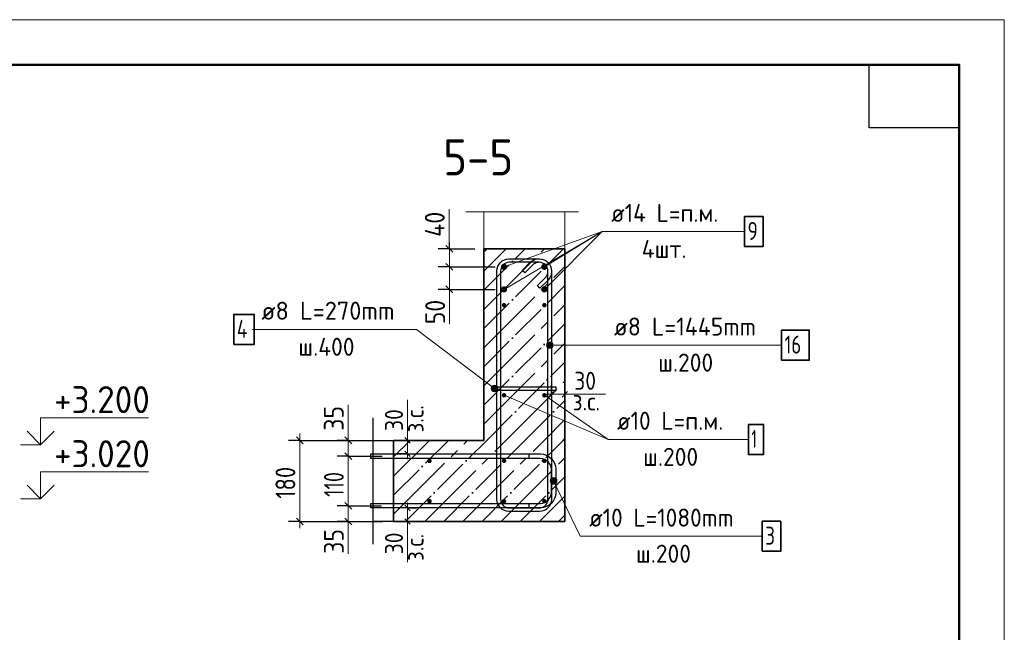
# Model space of a CAD drawing. Header units: millimetres. Extents: x -49773 to 2322955, y -3321 to 58485.
# Tile 52 of 256: x 205962 to 216889, y 34280 to 41075. Entities that reach past the tile are written whole.
import ezdxf

# ---------------------------------------------------------------- set-up
doc = ezdxf.new("R2010")
doc.units = ezdxf.units.MM
doc.linetypes.add('______11', pattern=[500, 400, -50, 0, -50])
doc.linetypes.add('______5', pattern=[1100, 800, -100, 100, -100])
for name, color, linetype, lineweight in [('Standard', 7, 'Continuous', 25), ('Арм.стержн. Арматура края', 96, 'Continuous', 35), ('Арм.стержн. вертикальными 1', 22, 'Continuous', 35), ('Арм.стержн. Доп. арматура', 180, 'Continuous', 35), ('Арм.стержн. Хомут', 240, 'Continuous', 35), ('Арм.стержн.горизонт. 1', 180, 'Continuous', 35), ('Высотная отметки_ общее', 7, 'Continuous', 13), ('Размерная линия_ общее', 7, 'Continuous', 13), ('Размерная линия_ общее_1', 7, 'Continuous', 13), ('Стена_ общее', 7, 'Continuous', 35)]:
    doc.layers.add(name, color=color, linetype=linetype, lineweight=lineweight)
doc.layers.add('Арм.стержн.Стяжки', color=7, linetype='Continuous', lineweight=35, true_color=0x501e0f)
doc.layers.add('Осевая линия_ общее', color=7, linetype='______5', lineweight=13, true_color=0xa0a0a0)
doc.styles.add('ISOCPEUR', font='txt')

msp = doc.modelspace()

# ---------------------------------------------------------------- hatches: boundary and pattern name
at = {"layer": 'Арм.стержн. Арматура края', "linetype": 'Continuous', "lineweight": 13, "transparency": 33554687}
for points in [[(211850.1, 35962), (211908.2, 35989.9), (211890.2, 35996.2)], [(211850.1, 35962), (211890.2, 35996.2), (211856.4, 35980)], [(211853.4, 35942.9), (211908.2, 35989.9), (211850.1, 35962)], [(211853.4, 35942.9), (211921.1, 35975.3), (211908.2, 35989.9)], [(211866.3, 35928.2), (211921.1, 35975.3), (211853.4, 35942.9)], [(211856.4, 35980), (211890.2, 35996.2), (211871.1, 35992.9)], [(211866.3, 35928.2), (211924.4, 35956.1), (211921.1, 35975.3)], [(211884.3, 35921.9), (211924.4, 35956.1), (211866.3, 35928.2)], [(211884.3, 35921.9), (211918.1, 35938.1), (211924.4, 35956.1)], [(211918.1, 35938.1), (211884.3, 35921.9), (211903.5, 35925.2)]]:
    msp.add_hatch(color=7, dxfattribs=at).paths.add_polyline_path(points)
at = {"layer": 'Арм.стержн. вертикальными 1', "linetype": 'Continuous', "lineweight": 50, "transparency": 33554687}
for points in [[(211362.3, 37908.9), (211360.3, 37918.5), (211354.9, 37926.6), (211346.8, 37932), (211337.2, 37933.9), (211327.7, 37932), (211319.6, 37926.6), (211314.2, 37918.5), (211312.2, 37908.9), (211314.2, 37899.3), (211319.6, 37891.2), (211327.7, 37885.8), (211337.2, 37883.9), (211346.8, 37885.8), (211354.9, 37891.2), (211360.3, 37899.3)], [(211809.9, 37908.9), (211808, 37918.5), (211802.6, 37926.6), (211794.5, 37932), (211784.9, 37933.9), (211775.3, 37932), (211767.2, 37926.6), (211761.8, 37918.5), (211759.9, 37908.9), (211761.8, 37899.3), (211767.2, 37891.2), (211775.3, 37885.8), (211784.9, 37883.9), (211794.5, 37885.8), (211802.6, 37891.2), (211808, 37899.3)], [(211362.3, 36908.9), (211360.3, 36918.5), (211354.9, 36926.6), (211346.8, 36932), (211337.2, 36933.9), (211327.7, 36932), (211319.6, 36926.6), (211314.2, 36918.5), (211312.2, 36908.9), (211314.2, 36899.3), (211319.6, 36891.2), (211327.7, 36885.8), (211337.2, 36883.9), (211346.8, 36885.8), (211354.9, 36891.2), (211360.3, 36899.3)], [(211809.9, 36908.9), (211808, 36918.5), (211802.6, 36926.6), (211794.5, 36932), (211784.9, 36933.9), (211775.3, 36932), (211767.2, 36926.6), (211761.8, 36918.5), (211759.9, 36908.9), (211761.8, 36899.3), (211767.2, 36891.2), (211775.3, 36885.8), (211784.9, 36883.9), (211794.5, 36885.8), (211802.6, 36891.2), (211808, 36899.3)], [(210534.8, 36181.6), (210532.9, 36191.1), (210527.4, 36199.2), (210519.3, 36204.7), (210509.8, 36206.6), (210500.2, 36204.7), (210492.1, 36199.2), (210486.7, 36191.1), (210484.8, 36181.6), (210486.7, 36172), (210492.1, 36163.9), (210500.2, 36158.5), (210509.8, 36156.6), (210519.3, 36158.5), (210527.4, 36163.9), (210532.9, 36172)], [(211362.3, 36181.6), (211360.3, 36191.1), (211354.9, 36199.2), (211346.8, 36204.7), (211337.2, 36206.6), (211327.7, 36204.7), (211319.6, 36199.2), (211314.2, 36191.1), (211312.2, 36181.6), (211314.2, 36172), (211319.6, 36163.9), (211327.7, 36158.5), (211337.2, 36156.6), (211346.8, 36158.5), (211354.9, 36163.9), (211360.3, 36172)], [(211809.9, 36181.6), (211808, 36191.1), (211802.6, 36199.2), (211794.5, 36204.7), (211784.9, 36206.6), (211775.3, 36204.7), (211767.2, 36199.2), (211761.8, 36191.1), (211759.9, 36181.6), (211761.8, 36172), (211767.2, 36163.9), (211775.3, 36158.5), (211784.9, 36156.6), (211794.5, 36158.5), (211802.6, 36163.9), (211808, 36172)], [(210534.8, 35733.9), (210532.9, 35743.5), (210527.4, 35751.6), (210519.3, 35757), (210509.8, 35758.9), (210500.2, 35757), (210492.1, 35751.6), (210486.7, 35743.5), (210484.8, 35733.9), (210486.7, 35724.3), (210492.1, 35716.2), (210500.2, 35710.8), (210509.8, 35708.9), (210519.3, 35710.8), (210527.4, 35716.2), (210532.9, 35724.3)], [(211362.3, 35733.9), (211360.3, 35743.5), (211354.9, 35751.6), (211346.8, 35757), (211337.2, 35758.9), (211327.7, 35757), (211319.6, 35751.6), (211314.2, 35743.5), (211312.2, 35733.9), (211314.2, 35724.3), (211319.6, 35716.2), (211327.7, 35710.8), (211337.2, 35708.9), (211346.8, 35710.8), (211354.9, 35716.2), (211360.3, 35724.3)], [(211809.9, 35733.9), (211808, 35743.5), (211802.6, 35751.6), (211794.5, 35757), (211784.9, 35758.9), (211775.3, 35757), (211767.2, 35751.6), (211761.8, 35743.5), (211759.9, 35733.9), (211761.8, 35724.3), (211767.2, 35716.2), (211775.3, 35710.8), (211784.9, 35708.9), (211794.5, 35710.8), (211802.6, 35716.2), (211808, 35724.3)]]:
    msp.add_hatch(color=4, dxfattribs=at).paths.add_polyline_path(points)
at = {"layer": 'Арм.стержн. Доп. арматура', "linetype": 'Continuous', "lineweight": 50, "transparency": 33554687}
for points in [[(211372.2, 38334.1), (211369.6, 38347.4), (211362, 38358.8), (211350.6, 38366.4), (211337.2, 38369.1), (211323.9, 38366.4), (211312.5, 38358.8), (211304.9, 38347.4), (211302.2, 38334.1), (211304.9, 38320.7), (211312.5, 38309.3), (211323.9, 38301.7), (211337.2, 38299), (211350.6, 38301.7), (211362, 38309.3), (211369.6, 38320.7)], [(211819.9, 38334.1), (211817.2, 38347.4), (211809.7, 38358.8), (211798.3, 38366.4), (211784.9, 38369.1), (211771.5, 38366.4), (211760.2, 38358.8), (211752.6, 38347.4), (211749.9, 38334.1), (211752.6, 38320.7), (211760.2, 38309.3), (211771.5, 38301.7), (211784.9, 38299), (211798.3, 38301.7), (211809.7, 38309.3), (211817.2, 38320.7)], [(211372.2, 38084.1), (211369.6, 38097.4), (211362, 38108.8), (211350.6, 38116.4), (211337.2, 38119.1), (211323.9, 38116.4), (211312.5, 38108.8), (211304.9, 38097.4), (211302.2, 38084.1), (211304.9, 38070.7), (211312.5, 38059.3), (211323.9, 38051.7), (211337.2, 38049.1), (211350.6, 38051.7), (211362, 38059.3), (211369.6, 38070.7)], [(211819.9, 38084.1), (211817.2, 38097.4), (211809.7, 38108.8), (211798.3, 38116.4), (211784.9, 38119.1), (211771.5, 38116.4), (211760.2, 38108.8), (211752.6, 38097.4), (211749.9, 38084.1), (211752.6, 38070.7), (211760.2, 38059.3), (211771.5, 38051.7), (211784.9, 38049.1), (211798.3, 38051.7), (211809.7, 38059.3), (211817.2, 38070.7)]]:
    msp.add_hatch(color=7, dxfattribs=at).paths.add_polyline_path(points)
at = {"layer": 'Арм.стержн. Хомут', "linetype": 'Continuous', "lineweight": 13, "transparency": 33554687}
for points in [[(211812.7, 37446), (211812.7, 37483.5), (211807.4, 37464.8)], [(211826.2, 37432.5), (211826.2, 37497), (211812.7, 37483.5)], [(211826.2, 37432.5), (211812.7, 37483.5), (211812.7, 37446)], [(211844.9, 37427.3), (211844.9, 37502.3), (211826.2, 37497)], [(211844.9, 37427.3), (211826.2, 37497), (211826.2, 37432.5)], [(211863.7, 37432.5), (211863.7, 37497), (211844.9, 37502.3)], [(211863.7, 37432.5), (211844.9, 37502.3), (211844.9, 37427.3)], [(211877.2, 37446), (211877.2, 37483.5), (211863.7, 37497)], [(211877.2, 37446), (211863.7, 37497), (211863.7, 37432.5)], [(211877.2, 37483.5), (211877.2, 37446), (211882.4, 37464.8)]]:
    msp.add_hatch(color=7, dxfattribs=at).paths.add_polyline_path(points)
at = {"layer": 'Арм.стержн.Стяжки', "linetype": 'Continuous', "lineweight": 13, "transparency": 33554687}
for points in [[(211195.2, 36988.4), (211217.8, 37018.3), (211202.3, 37006.6)], [(211217.8, 37018.3), (211195.2, 36988.4), (211197.8, 36969.5)], [(211217.8, 37018.3), (211197.8, 36969.5), (211236.8, 37021)], [(211236.8, 37021), (211197.8, 36969.5), (211209.6, 36954)], [(211236.8, 37021), (211209.6, 36954), (211254.9, 37013.8)], [(211254.9, 37013.8), (211209.6, 36954), (211227.7, 36946.9)], [(211254.9, 37013.8), (211227.7, 36946.9), (211266.7, 36998.3)], [(211266.7, 36998.3), (211227.7, 36946.9), (211246.7, 36949.5)], [(211266.7, 36998.3), (211246.7, 36949.5), (211269.3, 36979.4)], [(211269.3, 36979.4), (211246.7, 36949.5), (211262.2, 36961.3)]]:
    msp.add_hatch(color=7, dxfattribs=at).paths.add_polyline_path(points)

# ---------------------------------------------------------------- linework, layer by layer
at = {"layer": 'Standard', "color": 7, "linetype": 'Continuous', "lineweight": 13, "transparency": 33554687}
for p, q in [((210912.2, 38944.5), (212162.3, 38944.5)), ((210265.7, 36409.1), (210265.7, 36859.1)), ((212012.2, 36919.7), (212462.3, 36919.7)), ((210265.7, 35509.1), (210265.7, 35059.1))]:
    msp.add_line(p, q, dxfattribs=at)
at = {"layer": 'Standard', "color": 253, "linetype": '______11', "lineweight": 35, "true_color": 0xababab, "transparency": 33554687}
for p, q in [((211112.2, 37649.3), (211997, 38534.1)), ((211112.2, 38073.6), (211572.7, 38534.1)), ((211112.2, 38497.9), (211148.4, 38534.1)), ((211112.2, 37225.1), (212012.2, 38125.1)), ((211112.2, 36800.8), (212012.2, 37700.8)), ((211144.8, 36409.1), (212012.2, 37276.5)), ((211569, 36409.1), (212012.2, 36852.3)), ((210112.2, 36225.1), (210296.2, 36409.1)), ((210112.2, 35800.8), (210720.5, 36409.1)), ((210244.8, 35509.1), (211144.8, 36409.1)), ((210669, 35509.1), (211569, 36409.1)), ((211093.3, 35509.1), (211993.3, 36409.1)), ((211993.3, 36409.1), (212012.2, 36428)), ((211517.5, 35509.1), (212012.2, 36003.7)), ((211941.8, 35509.1), (212012.2, 35579.5))]:
    msp.add_line(p, q, dxfattribs=at)
at = {"layer": 'Standard', "color": 253, "linetype": '______5', "lineweight": 35, "true_color": 0xababab, "transparency": 33554687}
for p, q in [((211112.2, 37861.5), (211784.8, 38534.1)), ((211112.2, 38285.7), (211360.6, 38534.1)), ((211112.2, 37437.2), (212012.2, 38337.2)), ((211112.2, 37012.9), (212012.2, 37912.9)), ((211112.2, 36588.7), (212012.2, 37488.7)), ((211356.9, 36409.1), (212012.2, 37064.4)), ((211781.2, 36409.1), (212012.2, 36640.1)), ((210112.2, 36012.9), (210508.4, 36409.1)), ((210112.2, 35588.7), (210932.6, 36409.1)), ((210456.9, 35509.1), (211356.9, 36409.1)), ((210881.1, 35509.1), (211781.1, 36409.1)), ((211305.4, 35509.1), (212012.2, 36215.9)), ((211729.7, 35509.1), (212012.2, 35791.6))]:
    msp.add_line(p, q, dxfattribs=at)
at = {"layer": 'Standard', "color": 7, "linetype": 'Continuous', "lineweight": 35, "transparency": 33554687}
for p, q in [((211112.2, 38534.1), (211112.2, 36409.1)), ((212012.2, 38534.1), (211112.2, 38534.1)), ((212012.2, 36409.1), (212012.2, 38534.1)), ((210112.2, 36409.1), (210112.2, 35509.1)), ((211112.2, 36409.1), (210112.2, 36409.1)), ((212012.2, 35509.1), (212012.2, 36409.1)), ((210112.2, 35509.1), (212012.2, 35509.1))]:
    msp.add_line(p, q, dxfattribs=at)
at = {"layer": 'Standard', "color": 7, "linetype": 'Continuous', "lineweight": 25, "transparency": 33554687}
msp.add_line((209885.2, 35259.1), (209885.2, 36659.1), dxfattribs=at)
at = {"layer": 'Standard', "color": 7, "linetype": 'Continuous', "lineweight": 13, "transparency": 33554687}
msp.add_lwpolyline([(187189, -924.6), (216889, -924.6), (216889, 41075.4), (187189, 41075.4), (187189, -924.6)], close=True, dxfattribs=at)
at = {"layer": 'Standard', "color": 7, "linetype": 'Continuous', "lineweight": 50, "transparency": 33554687}
msp.add_lwpolyline([(189189, 40575.4), (216389, 40575.4), (216389, -424.6), (189189, -424.6), (189189, 40575.4)], close=True, dxfattribs=at)
at = {"layer": 'Standard', "color": 7, "linetype": 'Continuous', "lineweight": 25, "transparency": 33554687}
msp.add_lwpolyline([(216389, 40575.4), (216389, 39875.4), (215389, 39875.4), (215389, 40575.4), (216389, 40575.4)], close=True, dxfattribs=at)
at = {"layer": 'Standard', "color": 7, "linetype": 'Continuous', "lineweight": 13, "transparency": 33554687}
msp.add_lwpolyline([(211112.2, 38534.1), (212012.2, 38534.1), (212012.2, 38944.5), (211112.2, 38944.5), (211112.2, 38534.1)], dxfattribs=at)
at = {"layer": 'Арм.стержн. Арматура края', "color": 7, "linetype": 'Continuous', "lineweight": 13, "transparency": 33554687}
for p, q in [((211871.1, 35992.9), (211871.1, 35992.9)), ((212181.3, 35345.2), (211887.3, 35959.1)), ((211921.1, 35975.3), (211921.1, 35975.3)), ((211853.4, 35942.9), (211853.4, 35942.9)), ((211903.5, 35925.2), (211903.5, 35925.2)), ((212181.3, 35345.2), (214201.3, 35345.2))]:
    msp.add_line(p, q, dxfattribs=at)
at = {"layer": 'Арм.стержн. Арматура края', "color": 4, "linetype": 'Continuous', "lineweight": 25, "transparency": 33554687}
msp.add_lwpolyline([(209860.2, 35709.1), (211742.1, 35709.1), (211764.7, 35712.2), (211787.5, 35719.7), (211808.5, 35731.5), (211825.6, 35745.7), (211839.8, 35762.8), (211851.6, 35783.8), (211859.1, 35806.7), (211862.3, 35829.2), (211862.3, 36088.9), (211859.1, 36111.5), (211851.6, 36134.3), (211839.8, 36155.3), (211825.6, 36172.4), (211808.5, 36186.6), (211787.5, 36198.4), (211764.7, 36205.9), (211742.1, 36209.1), (209860.2, 36209.1), (209860.2, 36259.1), (211745.5, 36259.1), (211776, 36254.8), (211807.8, 36244.3), (211837, 36228), (211861.1, 36207.9), (211881.2, 36183.8), (211897.5, 36154.6), (211908, 36122.8), (211912.2, 36092.3), (211912.2, 35825.8), (211908, 35795.3), (211897.5, 35763.5), (211881.2, 35734.3), (211861.1, 35710.2), (211837, 35690.1), (211807.8, 35673.8), (211776, 35663.3), (211745.5, 35659.1), (209860.2, 35659.1), (209860.2, 35709.1)], dxfattribs=at)
at = {"layer": 'Арм.стержн. Арматура края', "color": 7, "linetype": 'Continuous', "lineweight": 35, "transparency": 33554687}
msp.add_lwpolyline([(214201.3, 35178.5), (214408, 35178.5), (214408, 35511.8), (214201.3, 35511.8), (214201.3, 35178.5)], dxfattribs=at)
at = {"layer": 'Арм.стержн. Арматура края', "color": 7, "linetype": 'Continuous', "lineweight": 13, "transparency": 33554687}
msp.add_circle((211887.3, 35959.1), 37.5, dxfattribs=at)
at = {"layer": 'Арм.стержн. вертикальными 1', "color": 7, "linetype": 'Continuous', "lineweight": 13, "transparency": 33554687}
for q in [(211784.9, 36908.9), (214051.1, 36419.6)]:
    msp.add_line((212491, 36419.6), q, dxfattribs=at)
at = {"layer": 'Арм.стержн. вертикальными 1', "color": 7, "linetype": 'Continuous', "lineweight": 35, "transparency": 33554687}
msp.add_lwpolyline([(214051.1, 36253), (214217.7, 36253), (214217.7, 36586.3), (214051.1, 36586.3), (214051.1, 36253)], dxfattribs=at)
at = {"layer": 'Арм.стержн. Доп. арматура', "color": 7, "linetype": 'Continuous', "lineweight": 13, "transparency": 33554687}
for q in [(211337.2, 38084.1), (211337.2, 38334.1), (211784.9, 38334.1), (211784.9, 38084.1), (214005.5, 38725.6)]:
    msp.add_line((212425.5, 38725.6), q, dxfattribs=at)
at = {"layer": 'Арм.стержн. Доп. арматура', "color": 7, "linetype": 'Continuous', "lineweight": 35, "transparency": 33554687}
msp.add_lwpolyline([(214005.5, 38558.9), (214212.2, 38558.9), (214212.2, 38892.3), (214005.5, 38892.3), (214005.5, 38558.9)], dxfattribs=at)
at = {"layer": 'Арм.стержн. Хомут', "color": 7, "linetype": 'Continuous', "lineweight": 13, "transparency": 33554687}
for p, q in [((211844.9, 37502.3), (211844.9, 37502.3)), ((211807.4, 37464.8), (211807.4, 37464.8)), ((212457.6, 37464.8), (211844.9, 37464.8)), ((211844.9, 37427.3), (211844.9, 37427.3)), ((211882.4, 37464.8), (211882.4, 37464.8)), ((212457.6, 37464.8), (214417.6, 37464.8))]:
    msp.add_line(p, q, dxfattribs=at)
at = {"layer": 'Арм.стержн. Хомут', "color": 40, "linetype": 'Continuous', "lineweight": 25, "transparency": 33554687}
msp.add_lwpolyline([(211707.7, 38125.4), (211797, 38214.7), (211803.1, 38221.8), (211808.6, 38229.4), (211813.4, 38237.5), (211817.3, 38245.8), (211820.4, 38254.4), (211822.7, 38263.5), (211824.2, 38272.7), (211824.9, 38282.1), (211824.9, 38287.9), (211822.4, 38306), (211816.3, 38324.3), (211807, 38341.1), (211795.6, 38354.7), (211781.9, 38366.1), (211765.1, 38375.5), (211746.8, 38381.5), (211728.7, 38384.1), (211393.4, 38384.1), (211375.3, 38381.5), (211357, 38375.5), (211340.2, 38366.1), (211326.6, 38354.7), (211315.2, 38341.1), (211305.8, 38324.3), (211299.8, 38306), (211297.2, 38287.9), (211297.2, 35755.1), (211299.8, 35737), (211305.8, 35718.7), (211315.2, 35701.9), (211326.6, 35688.3), (211340.2, 35676.9), (211357, 35667.5), (211375.3, 35661.4), (211393.4, 35658.9), (211728.7, 35658.9), (211746.8, 35661.4), (211765.1, 35667.5), (211781.9, 35676.9), (211795.6, 35688.3), (211807, 35701.9), (211816.3, 35718.7), (211822.4, 35737), (211824.9, 35755.1), (211824.9, 38287.9), (211822.4, 38306), (211816.3, 38324.3), (211807, 38341.1), (211795.6, 38354.7), (211781.9, 38366.1), (211765.1, 38375.5), (211746.8, 38381.5), (211728.7, 38384.1), (211723, 38384.1), (211713.6, 38383.4), (211704.3, 38381.9), (211695.3, 38379.5), (211686.6, 38376.4), (211678.3, 38372.5), (211670.3, 38367.8), (211662.7, 38362.3), (211655.5, 38356.1), (211566.2, 38266.8), (211538, 38295.1), (211628.3, 38385.4), (211637.8, 38393.7), (211648.4, 38401.3), (211659.7, 38408), (211671.3, 38413.4), (211683.4, 38417.8), (211696.1, 38421.1), (211709, 38423.2), (211721.6, 38424.1), (211731.5, 38424.1), (211755.9, 38420.7), (211781.3, 38412.3), (211804.7, 38399.2), (211824, 38383.1), (211840, 38363.9), (211853.1, 38340.5), (211861.5, 38315.1), (211864.9, 38290.7), (211864.9, 35752.3), (211861.5, 35727.9), (211853.1, 35702.5), (211840, 35679.1), (211824, 35659.9), (211804.7, 35643.8), (211781.3, 35630.7), (211755.9, 35622.3), (211731.5, 35618.9), (211390.6, 35618.9), (211366.2, 35622.3), (211340.8, 35630.7), (211317.5, 35643.8), (211298.2, 35659.9), (211282.1, 35679.1), (211269, 35702.5), (211260.6, 35727.9), (211257.3, 35752.3), (211257.3, 38290.7), (211260.6, 38315.1), (211269, 38340.5), (211282.1, 38363.9), (211298.2, 38383.1), (211317.5, 38399.2), (211340.8, 38412.3), (211366.2, 38420.7), (211390.6, 38424.1), (211731.5, 38424.1), (211755.9, 38420.7), (211781.3, 38412.3), (211804.7, 38399.2), (211824, 38383.1), (211840, 38363.9), (211853.1, 38340.5), (211861.5, 38315.1), (211864.9, 38290.7), (211864.9, 38280.7), (211864, 38268.1), (211861.9, 38255.2), (211858.6, 38242.6), (211854.3, 38230.5), (211848.8, 38218.8), (211842.2, 38207.5), (211834.5, 38196.9), (211826.3, 38187.4), (211736, 38097.1), (211707.7, 38125.4)], dxfattribs=at)
at = {"layer": 'Арм.стержн. Хомут', "color": 7, "linetype": 'Continuous', "lineweight": 35, "transparency": 33554687}
msp.add_lwpolyline([(214417.6, 37298.1), (214724.3, 37298.1), (214724.3, 37631.5), (214417.6, 37631.5), (214417.6, 37298.1)], dxfattribs=at)
at = {"layer": 'Арм.стержн. Хомут', "color": 7, "linetype": 'Continuous', "lineweight": 13, "transparency": 33554687}
msp.add_circle((211844.9, 37464.8), 37.5, dxfattribs=at)
at = {"layer": 'Арм.стержн.горизонт. 1', "color": 4, "linetype": 'Continuous', "lineweight": 25, "transparency": 33554687}
for points in [[(209860.2, 36259.1), (211612.2, 36259.1), (211612.2, 36209.1), (209860.2, 36209.1), (209860.2, 36259.1)], [(209860.2, 35709.1), (211612.2, 35709.1), (211612.2, 35659), (209860.2, 35659.1), (209860.2, 35709.1)]]:
    msp.add_lwpolyline(points, dxfattribs=at)
at = {"layer": 'Арм.стержн.Стяжки', "color": 7, "linetype": 'Continuous', "lineweight": 13, "transparency": 33554687}
for p, q in [((208544.6, 37640.4), (210364.6, 37640.4)), ((210364.6, 37640.4), (211232.2, 36983.9)), ((211202.3, 37006.6), (211202.3, 37006.6)), ((211209.6, 36954), (211209.6, 36954)), ((211254.9, 37013.8), (211254.9, 37013.8)), ((211262.2, 36961.3), (211262.2, 36961.3))]:
    msp.add_line(p, q, dxfattribs=at)
at = {"layer": 'Арм.стержн.Стяжки', "color": 7, "linetype": 'Continuous', "lineweight": 35, "transparency": 33554687}
msp.add_lwpolyline([(208337.9, 37473.7), (208564.6, 37473.7), (208564.6, 37807), (208337.9, 37807), (208337.9, 37473.7)], dxfattribs=at)
at = {"layer": 'Арм.стержн.Стяжки', "color": 40, "linetype": 'Continuous', "lineweight": 25, "transparency": 33554687}
msp.add_lwpolyline([(211212.2, 37003.9), (211912.2, 37003.9), (211912.2, 36963.9), (211212.2, 36963.9), (211212.2, 37003.9)], dxfattribs=at)
at = {"layer": 'Арм.стержн.Стяжки', "color": 7, "linetype": 'Continuous', "lineweight": 13, "transparency": 33554687}
msp.add_circle((211232.2, 36983.9), 37.5, dxfattribs=at)
at = {"layer": 'Высотная отметки_ общее', "color": 7, "linetype": 'Continuous', "lineweight": 13, "transparency": 33554687}
for p, q in [((206193.1, 36360.8), (206193.1, 36660.8)), ((206193.1, 36660.8), (207393.1, 36660.8)), ((206193.1, 36360.8), (206043.2, 36510.8)), ((206193.1, 36360.8), (206343.2, 36510.8)), ((206193.1, 36360.8), (205972.7, 36360.8)), ((206193.1, 36360.8), (206193.1, 36360.8)), ((206193.1, 36360.8), (206193.1, 36360.8)), ((206193.1, 36360.8), (206193.1, 36360.8)), ((206193.1, 36360.8), (206193.1, 36360.8)), ((206193.1, 35760.8), (206193.1, 36060.8)), ((206193.1, 36060.8), (207393.1, 36060.8)), ((206193.1, 35760.8), (206043.2, 35910.8)), ((206193.1, 35760.8), (206343.2, 35910.8)), ((206193.1, 35760.8), (205972.7, 35760.8)), ((206193.1, 35760.8), (206193.1, 35760.8)), ((206193.1, 35760.8), (206193.1, 35760.8)), ((206193.1, 35760.8), (206193.1, 35760.8)), ((206193.1, 35760.8), (206193.1, 35760.8))]:
    msp.add_line(p, q, dxfattribs=at)
at = {"layer": 'Осевая линия_ общее', "color": 7, "linetype": 'Continuous', "lineweight": 13, "transparency": 33554687}
msp.add_line((211337.2, 36908.9), (212491, 36419.6), dxfattribs=at)
at = {"layer": 'Размерная линия_ общее', "color": 7, "linetype": 'Continuous', "lineweight": 13, "transparency": 33554687}
for p, q in [((210728.1, 38666.7), (210728.1, 38974.7)), ((210730.1, 38434.1), (210728.1, 38666.7)), ((210730.1, 38534.1), (210730.1, 38609.1)), ((210730.1, 38334.1), (210730.1, 38534.1)), ((210730.1, 38084.1), (210730.1, 38334.1)), ((210730.1, 38209.1), (210732.9, 37983.1)), ((210730.1, 38084.1), (210730.1, 38009.1)), ((210732.9, 37983.1), (210732.9, 37697.1)), ((209607.9, 36516.4), (209607.9, 36802.4)), ((209608.8, 36321.6), (209607.9, 36516.4)), ((209071, 36409.1), (209071, 36484.1)), ((209608.8, 36409.1), (209608.8, 36484.1)), ((209608.8, 36234.1), (209608.8, 36409.1)), ((209608.8, 35684.1), (209608.8, 36234.1)), ((209608.8, 35509.1), (209608.8, 35684.1)), ((209608.8, 35596.6), (209608.6, 35437.6)), ((209071, 35509.1), (209071, 35434.1)), ((209608.6, 35437.6), (209608.6, 35151.6)), ((209608.8, 35509.1), (209608.8, 35434.1))]:
    msp.add_line(p, q, dxfattribs=at)
at = {"layer": 'Размерная линия_ общее', "color": 253, "linetype": 'Continuous', "lineweight": -3, "true_color": 0xa0a0a0, "transparency": 33554687}
for p, q in [((210730.1, 38534.1), (210605.1, 38534.1)), ((210730.1, 38534.1), (210855.1, 38534.1)), ((210730.1, 38534.1), (211012.2, 38534.1)), ((210730.1, 38334.1), (210605.1, 38334.1)), ((210730.1, 38334.1), (210855.1, 38334.1)), ((210730.1, 38334.1), (211237.2, 38334.1)), ((210730.1, 38084.1), (210605.1, 38084.1)), ((210730.1, 38084.1), (210855.1, 38084.1)), ((210730.1, 38084.1), (211237.2, 38084.1)), ((209071, 36409.1), (208946, 36409.1)), ((209071, 36409.1), (209196, 36409.1)), ((209071, 36409.1), (209956.6, 36409.1)), ((209608.8, 36409.1), (209483.8, 36409.1)), ((209608.8, 36409.1), (209733.8, 36409.1)), ((209608.8, 36409.1), (209998.2, 36409.1)), ((209608.8, 36234.1), (209483.8, 36234.1)), ((209608.8, 36234.1), (209733.8, 36234.1)), ((209608.8, 36234.1), (209984.5, 36234.1)), ((209608.8, 35684.1), (209483.8, 35684.1)), ((209608.8, 35684.1), (209733.8, 35684.1)), ((209608.8, 35684.1), (209977.7, 35684.1)), ((209071, 35509.1), (208946, 35509.1)), ((209071, 35509.1), (209196, 35509.1)), ((209071, 35509.1), (209970.3, 35509.1)), ((209608.8, 35509.1), (209483.8, 35509.1)), ((209608.8, 35509.1), (209733.8, 35509.1)), ((209608.8, 35509.1), (209987.9, 35509.1))]:
    msp.add_line(p, q, dxfattribs=at)
at = {"layer": 'Размерная линия_ общее', "color": 7, "linetype": 'Continuous', "lineweight": 25, "transparency": 33554687}
for p, q in [((210767.6, 38496.6), (210692.6, 38571.6)), ((210767.6, 38296.6), (210692.6, 38371.6)), ((210767.6, 38046.6), (210692.6, 38121.6)), ((209108.5, 36371.6), (209033.5, 36446.6)), ((209646.3, 36371.6), (209571.3, 36446.6)), ((209646.3, 36196.6), (209571.3, 36271.6)), ((209646.3, 35646.6), (209571.3, 35721.5)), ((209108.5, 35471.6), (209033.5, 35546.6)), ((209646.3, 35471.6), (209571.3, 35546.6))]:
    msp.add_line(p, q, dxfattribs=at)
at = {"layer": 'Размерная линия_ общее', "color": 7, "linetype": 'Continuous', "lineweight": 13, "transparency": 33554687}
msp.add_lwpolyline([(209071, 35509.1), (209071, 35680.1), (209071, 35680.1), (209071, 36409.1)], dxfattribs=at)
at = {"layer": 'Размерная линия_ общее_1', "color": 7, "linetype": 'Continuous', "lineweight": 25, "transparency": 33554687}
for p, q in [((211832.2, 36889.7), (211892.3, 36949.7)), ((211982.3, 36889.7), (212042.3, 36949.7)), ((210295.7, 36379.1), (210235.7, 36439.1)), ((210295.7, 36229.1), (210235.7, 36289.1)), ((210235.7, 35689.1), (210295.7, 35629.1)), ((210235.7, 35539.1), (210295.7, 35479.1))]:
    msp.add_line(p, q, dxfattribs=at)
at = {"layer": 'Размерная линия_ общее_1', "color": 253, "linetype": 'Continuous', "lineweight": -3, "true_color": 0xa0a0a0, "transparency": 33554687}
for p, q in [((211862.3, 36919.7), (211862.3, 37019.7)), ((212012.2, 36919.7), (212012.2, 37019.7)), ((211862.3, 36919.7), (211862.3, 36819.7)), ((212012.2, 36919.7), (212012.2, 36819.7)), ((210265.7, 36409.1), (210165.7, 36409.1)), ((210265.7, 36409.1), (210365.7, 36409.1)), ((210265.7, 36259.1), (210165.7, 36259.1)), ((210265.7, 36259.1), (210365.7, 36259.1)), ((210265.7, 35659.1), (210165.7, 35659.1)), ((210265.7, 35659.1), (210365.7, 35659.1)), ((210265.7, 35509.1), (210165.7, 35509.1)), ((210265.7, 35509.1), (210365.7, 35509.1))]:
    msp.add_line(p, q, dxfattribs=at)
at = {"layer": 'Размерная линия_ общее_1', "color": 7, "linetype": 'Continuous', "lineweight": 13, "transparency": 33554687}
for p, q in [((211862.3, 36919.7), (211802.2, 36919.7)), ((211862.3, 36919.7), (212012.2, 36919.7)), ((212012.2, 36919.7), (212072.2, 36919.7)), ((210265.7, 36409.1), (210265.7, 36469.1)), ((210265.7, 36259.1), (210265.7, 36409.1)), ((210265.7, 36259.1), (210265.7, 36199)), ((210265.7, 35659.1), (210265.7, 35719.1)), ((210265.7, 35659.1), (210265.7, 35509.1)), ((210265.7, 35509.1), (210265.7, 35449.1))]:
    msp.add_line(p, q, dxfattribs=at)
at = {"layer": 'Стена_ общее', "color": 7, "linetype": 'Continuous', "lineweight": 25, "transparency": 33554687}
for p, q in [((209885.2, 36409.1), (210112.2, 36409.1)), ((210112.2, 35509.1), (209885.2, 35509.1))]:
    msp.add_line(p, q, dxfattribs=at)

# ---------------------------------------------------------------- texts
at = {"layer": 'Standard', "color": 7, "linetype": 'Continuous', "lineweight": 35, "transparency": 33554687, "insert": (210661.4, 39348.7), "char_height": 400, "width": 1021.802, "attachment_point": 7, "style": 'ISOCPEUR'}
msp.add_mtext('\\W0.91;5-5', dxfattribs=at)
at = {"layer": 'Арм.стержн. Арматура края', "color": 7, "linetype": 'Continuous', "lineweight": 25, "transparency": 33554687, "char_height": 200, "attachment_point": 7, "style": 'ISOCPEUR'}
for s, insert, width in [('\\W0.94;ø10 L=1080mm ', (212281.3, 35451.8), 1913.071), ('\\W0.78;3', (214234.7, 35251.8), 217.601), ('\\W0.95;ш.200 ', (212801.3, 35051.8), 874.662)]:
    msp.add_mtext(s, dxfattribs=dict(at, insert=insert, width=width))
at = {"layer": 'Арм.стержн. вертикальными 1', "color": 7, "linetype": 'Continuous', "lineweight": 25, "transparency": 33554687, "char_height": 200, "attachment_point": 7, "style": 'ISOCPEUR'}
for s, insert, width in [('\\W0.94;ø10 L=п.м. ', (212591, 36526.3), 1453.776), ('\\W0.56;1', (214084.4, 36326.3), 155.556), ('\\W0.95;ш.200 ', (212881, 36126.3), 874.669)]:
    msp.add_mtext(s, dxfattribs=dict(at, insert=insert, width=width))
at = {"layer": 'Арм.стержн. Доп. арматура', "color": 7, "linetype": 'Continuous', "lineweight": 25, "transparency": 33554687, "char_height": 200, "attachment_point": 7, "style": 'ISOCPEUR'}
for s, insert, width in [('\\W0.94;ø14 L=п.м. ', (212525.5, 38832.3), 1473.887), ('\\W0.78;9', (214038.8, 38632.3), 217.601), ('\\W0.95;4шт. ', (212865.5, 38432.3), 794.394)]:
    msp.add_mtext(s, dxfattribs=dict(at, insert=insert, width=width))
at = {"layer": 'Арм.стержн. Хомут', "color": 7, "linetype": 'Continuous', "lineweight": 25, "transparency": 33554687, "char_height": 200, "attachment_point": 7, "style": 'ISOCPEUR'}
for s, insert, width in [('\\W0.96;ø8 L=1445mm ', (212557.6, 37571.5), 1854.98), ('\\W0.75;16', (214450.9, 37371.5), 314.851), ('\\W0.95;ш.200 ', (213047.6, 37171.5), 874.662)]:
    msp.add_mtext(s, dxfattribs=dict(at, insert=insert, width=width))
at = {"layer": 'Арм.стержн.Стяжки', "color": 7, "linetype": 'Continuous', "lineweight": 25, "transparency": 33554687, "char_height": 200, "attachment_point": 7, "style": 'ISOCPEUR'}
for s, insert, width in [('\\W0.98;ø8 L=270mm ', (208644.6, 37747), 1716.841), ('\\W0.80;4', (208371.2, 37547), 239.886), ('\\W0.95;ш.400 ', (209054.5, 37347), 894.835)]:
    msp.add_mtext(s, dxfattribs=dict(at, insert=insert, width=width))
at = {"layer": 'Высотная отметки_ общее', "color": 7, "linetype": 'Continuous', "lineweight": 25, "transparency": 33554687, "char_height": 300, "width": 1281.438, "attachment_point": 7, "style": 'ISOCPEUR'}
for s, insert in [('\\W0.95;+3.200', (206343.2, 36710.8)), ('\\W0.95;+3.020', (206343.2, 36110.8))]:
    msp.add_mtext(s, dxfattribs=dict(at, insert=insert))
at = {"layer": 'Размерная линия_ общее', "color": 7, "linetype": 'Continuous', "lineweight": 25, "transparency": 33554687, "char_height": 220, "attachment_point": 7, "rotation": 90, "style": 'ISOCPEUR'}
for s, insert, width in [('\\W0.88;40', (210678.1, 38666.7), 426.797), ('\\W0.87;50', (210682.9, 37697.1), 403.924), ('\\W0.87;35', (209557.9, 36516.4), 403.94), ('\\W0.83;180', (209021, 35761.1), 508.571), ('\\W0.74;110', (209558.8, 35783.1), 455.155), ('\\W0.87;35', (209558.6, 35151.6), 403.924)]:
    msp.add_mtext(s, dxfattribs=dict(at, insert=insert, width=width))
at = {"layer": 'Размерная линия_ общее_1', "color": 7, "linetype": 'Continuous', "lineweight": 18, "transparency": 33554687, "char_height": 200, "attachment_point": 7, "style": 'ISOCPEUR'}
for s, insert, width in [('\\W0.87;30', (212116.3, 36969.7), 367.21), ('\\W0.90;з.с.', (212100.2, 36741), 459.942)]:
    msp.add_mtext(s, dxfattribs=dict(at, insert=insert, width=width))
at = {"layer": 'Размерная линия_ общее_1', "color": 7, "linetype": 'Continuous', "lineweight": 18, "transparency": 33554687, "char_height": 200, "attachment_point": 7, "rotation": 90, "style": 'ISOCPEUR'}
for s, insert, width in [('\\W0.90;з.с.', (210444.4, 36497), 459.942), ('\\W0.87;30', (210215.7, 36513.1), 367.202), ('\\W0.90;з.с.', (210444.4, 35071.1), 459.949), ('\\W0.87;30', (210215.7, 35145), 367.21)]:
    msp.add_mtext(s, dxfattribs=dict(at, insert=insert, width=width))

doc.saveas('drawing.dxf')
